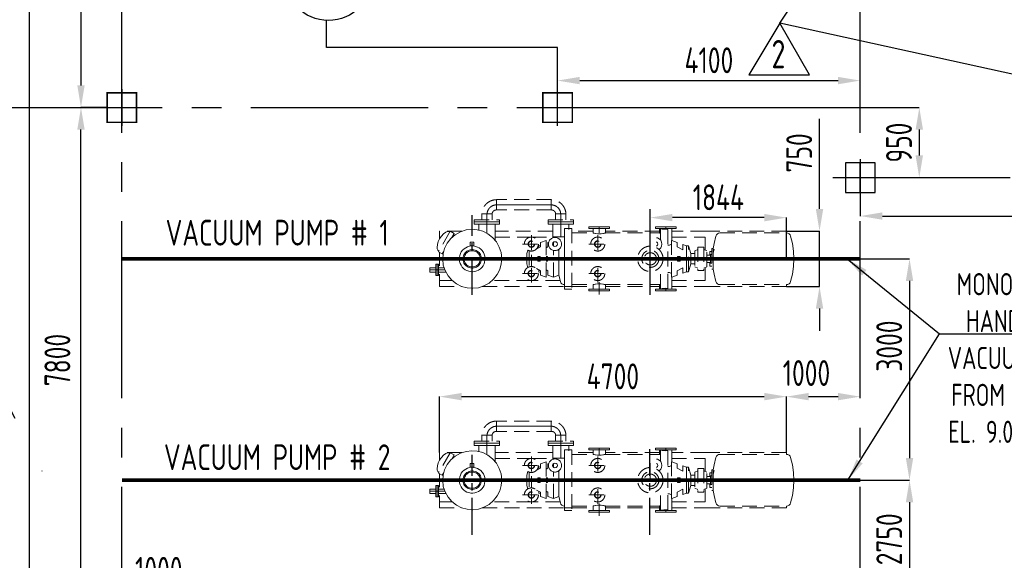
# Model space of a CAD drawing. Extents: x -7650383 to 4934791, y -137560 to 1826789.
# Tile 30 of 122: x 208007 to 221341, y 470746 to 478072. Entities that reach past the tile are written whole.
import ezdxf
from ezdxf.enums import TextEntityAlignment as Align

# ---------------------------------------------------------------- set-up
doc = ezdxf.new("R2010")
doc.units = 0
doc.header["$LTSCALE"] = 800
doc.header["$MEASUREMENT"] = 0
for name, pattern in [('CENTER', [2, 1.25, -0.25, 0.25, -0.25]), ('CENTER2', [1.125, 0.75, -0.125, 0.125, -0.125]), ('CONTINOUS', [0]), ('GTCHAIN', [24, 16, -3.2, 1.6, -3.2]), ('GTDASH', [12, 8, -4]), ('GTDOT', [6, 1.6, -4.4]), ('HIDDEN', [0.375, 0.25, -0.125])]:
    doc.linetypes.add(name, pattern=pattern)
doc.layers.get('0').update_dxf_attribs({"linetype": 'CONTINUOUS'})
for name, color, linetype in [('0-7-COL', 2, 'CENTER'), ('Aux_col', 7, 'CONTINUOUS'), ('CEN', 2, 'CENTER'), ('CENTER', 2, 'CENTER'), ('GRID', 8, 'CENTER'), ('REV2', 2, 'CONTINUOUS'), ('ROAD', 40, 'CONTINUOUS'), ('TEXT', 3, 'CONTINUOUS')]:
    doc.layers.add(name, color=color, linetype=linetype)
doc.layers.add('DIM', color=4, linetype='CONTINUOUS', lineweight=13)
doc.layers.add('EQPT', color=8, linetype='HIDDEN', lineweight=9)
doc.styles.add('ROMANS', font='ISO9.shx', dxfattribs={"width": 0.8})
doc.styles.add('S1', font='SIMPLEX.SHX', dxfattribs={"height": 200})
doc.styles.get("Standard").update_dxf_attribs({"font": 'ISO9'})
doc.dimstyles.get("Standard").update_dxf_attribs({"dimtxt": 0.18, "dimasz": 0.18, "dimexe": 0.18, "dimexo": 0.0625, "dimgap": 0.09, "dimtad": 0, "dimtih": 1, "dimtoh": 1, "dimdec": 4, "dimzin": 0, "dimdsep": 46, "dimtxsty": 'Standard', "dimcen": 0.09, "dimadec": 0, "dimazin": 0, "dimtfac": 1, "dimtdec": 4, "dimtofl": 0, "dimtmove": 0, "dimatfit": 3, "dimfxl": 1, "dimtolj": 1, "dimtzin": 0, "dimarcsym": 0})
doc.dimstyles.new('STANDARD$0', dxfattribs={"dimtxt": 250, "dimasz": 200, "dimexe": 0, "dimexo": 0, "dimgap": 100, "dimtad": 1, "dimdec": 0, "dimzin": 0, "dimdsep": 46, "dimtxsty": 'S1', "dimcen": 0, "dimadec": 0, "dimazin": 0, "dimtfac": 1, "dimtdec": 0, "dimtmove": 2, "dimatfit": 3, "dimfxl": 1, "dimtolj": 1, "dimtzin": 0, "dimarcsym": 0})

# ---------------------------------------------------------------- blocks, each defined once
blk = doc.blocks.new('*D356')
at = {"layer": 'DIM', "color": 9, "lineweight": -2, "transparency": 16777216}
for p, q in [((219391, 475681), (219391, 475411)), ((225491, 475681), (225491, 475411)), ((219691, 475411), (225191, 475411))]:
    blk.add_line(p, q, dxfattribs=at)
at = {"layer": 'DIM', "color": 9, "transparency": 16777216}
for points in [[(219691, 475461), (219691, 475361), (219391, 475411)], [(225191, 475461), (225191, 475361), (225491, 475411)]]:
    blk.add_solid(points, dxfattribs=at)
at = {"layer": 'DIM', "transparency": 16777216, "insert": (222441, 475686), "char_height": 350, "attachment_point": 5, "style": 'ROMANS'}
blk.add_mtext('\\A1;6100', dxfattribs=at)
blk = doc.blocks.new('*D358')
at = {"layer": 'DIM', "color": 9, "linetype": 'Continuous', "lineweight": -2, "transparency": 16777216}
for p, q in [((216547, 474832), (216547, 475390)), ((218091, 475390), (216847, 475390)), ((218391, 474832), (218391, 475390))]:
    blk.add_line(p, q, dxfattribs=at)
at = {"layer": 'DIM', "color": 9, "linetype": 'Continuous', "transparency": 16777216}
for points in [[(216847, 475440), (216847, 475340), (216547, 475390)], [(218091, 475440), (218091, 475340), (218391, 475390)]]:
    blk.add_solid(points, dxfattribs=at)
at = {"layer": 'DIM', "linetype": 'Continuous', "transparency": 16777216, "insert": (217469, 475665), "char_height": 350, "attachment_point": 5, "style": 'ROMANS'}
blk.add_mtext('\\A1;1844', dxfattribs=at)
blk = doc.blocks.new('*D359')
at = {"layer": 'DIM', "color": 9, "linetype": 'Continuous', "lineweight": -2, "transparency": 16777216}
for p, q in [((218839, 475507), (218839, 476727)), ((218391, 475207), (218839, 475207)), ((218839, 474457), (218839, 475207)), ((218391, 474457), (218839, 474457)), ((218839, 474157), (218839, 473857))]:
    blk.add_line(p, q, dxfattribs=at)
at = {"layer": 'DIM', "color": 9, "linetype": 'Continuous', "transparency": 16777216}
for points in [[(218789, 475507), (218889, 475507), (218839, 475207)], [(218789, 474157), (218889, 474157), (218839, 474457)]]:
    blk.add_solid(points, dxfattribs=at)
at = {"layer": 'DIM', "linetype": 'Continuous', "transparency": 16777216, "insert": (218564, 476267), "char_height": 350, "attachment_point": 5, "rotation": 90, "style": 'ROMANS'}
blk.add_mtext('\\A1;750', dxfattribs=at)
blk = doc.blocks.new('*D360')
at = {"layer": 'DIM', "color": 9, "lineweight": -2, "transparency": 16777216}
for p, q in [((219391, 471832), (220058, 471832)), ((220058, 471532), (220058, 469382)), ((219800, 469082), (220058, 469082))]:
    blk.add_line(p, q, dxfattribs=at)
at = {"layer": 'DIM', "color": 9, "transparency": 16777216}
for points in [[(220008, 471532), (220108, 471532), (220058, 471832)], [(220008, 469382), (220108, 469382), (220058, 469082)]]:
    blk.add_solid(points, dxfattribs=at)
at = {"layer": 'DIM', "transparency": 16777216, "insert": (219783, 471031), "char_height": 350, "attachment_point": 5, "rotation": 90, "style": 'ROMANS'}
blk.add_mtext('\\A1;2750', dxfattribs=at)
blk = doc.blocks.new('*D361')
at = {"layer": 'DIM', "color": 9, "lineweight": -2, "transparency": 16777216}
for p, q in [((219391, 474832), (220058, 474832)), ((220058, 474532), (220058, 472132)), ((219391, 471832), (220058, 471832))]:
    blk.add_line(p, q, dxfattribs=at)
at = {"layer": 'DIM', "color": 9, "transparency": 16777216}
for points in [[(220008, 474532), (220108, 474532), (220058, 474832)], [(220008, 472132), (220108, 472132), (220058, 471832)]]:
    blk.add_solid(points, dxfattribs=at)
at = {"layer": 'DIM', "transparency": 16777216, "insert": (219783, 473649), "char_height": 350, "attachment_point": 5, "rotation": 90, "style": 'ROMANS'}
blk.add_mtext('\\A1;3000', dxfattribs=at)
blk = doc.blocks.new('*D392')
at = {"layer": 'DIM', "color": 9, "lineweight": -2, "transparency": 16777216}
for p, q in [((215591, 477247), (219091, 477247)), ((219391, 477092), (219391, 477247))]:
    blk.add_line(p, q, dxfattribs=at)
at = {"layer": 'DIM', "color": 9, "transparency": 16777216}
for points in [[(215591, 477297), (215591, 477197), (215291, 477247)], [(219091, 477297), (219091, 477197), (219391, 477247)]]:
    blk.add_solid(points, dxfattribs=at)
at = {"layer": 'DIM', "transparency": 16777216, "insert": (217341, 477522), "char_height": 350, "attachment_point": 5, "style": 'ROMANS'}
blk.add_mtext('\\A1;4100', dxfattribs=at)
blk = doc.blocks.new('*D395')
at = {"layer": 'DIM', "color": 9, "lineweight": -2, "transparency": 16777216}
for p, q in [((209092, 482082), (208837, 482082)), ((208837, 481782), (208837, 477182)), ((208837, 476882), (208837, 476882))]:
    blk.add_line(p, q, dxfattribs=at)
at = {"layer": 'DIM', "color": 9, "transparency": 16777216}
for points in [[(208787, 481782), (208887, 481782), (208837, 482082)], [(208787, 477182), (208887, 477182), (208837, 476882)]]:
    blk.add_solid(points, dxfattribs=at)
at = {"layer": 'DIM', "transparency": 16777216, "insert": (208562, 479482), "char_height": 350, "attachment_point": 5, "rotation": 90, "style": 'ROMANS'}
blk.add_mtext('\\A1;5200', dxfattribs=at)
blk = doc.blocks.new('*D396')
at = {"layer": 'DIM', "color": 9, "linetype": 'Continuous', "lineweight": -2, "transparency": 16777216}
for p, q in [((218391, 472207), (218391, 472964)), ((218691, 472964), (219091, 472964))]:
    blk.add_line(p, q, dxfattribs=at)
at = {"layer": 'DIM', "color": 9, "linetype": 'Continuous', "transparency": 16777216}
for points in [[(218691, 473014), (218691, 472914), (218391, 472964)], [(219091, 473014), (219091, 472914), (219391, 472964)]]:
    blk.add_solid(points, dxfattribs=at)
at = {"layer": 'DIM', "linetype": 'Continuous', "transparency": 16777216, "insert": (218662, 473284), "char_height": 350, "attachment_point": 5, "style": 'ROMANS'}
blk.add_mtext('\\A1;1000', dxfattribs=at)
blk = doc.blocks.new('*D397')
at = {"layer": 'DIM', "color": 9, "linetype": 'Continuous', "lineweight": -2, "transparency": 16777216}
for p, q in [((213691, 472207), (213691, 472964)), ((213991, 472964), (218091, 472964)), ((218391, 472207), (218391, 472964))]:
    blk.add_line(p, q, dxfattribs=at)
at = {"layer": 'DIM', "color": 9, "linetype": 'Continuous', "transparency": 16777216}
for points in [[(213991, 473014), (213991, 472914), (213691, 472964)], [(218091, 473014), (218091, 472914), (218391, 472964)]]:
    blk.add_solid(points, dxfattribs=at)
at = {"layer": 'DIM', "linetype": 'Continuous', "transparency": 16777216, "insert": (216041, 473239), "char_height": 350, "attachment_point": 5, "style": 'ROMANS'}
blk.add_mtext('\\A1;4700', dxfattribs=at)
blk = doc.blocks.new('*D398')
at = {"layer": 'DIM', "color": 9, "lineweight": -2, "transparency": 16777216}
for p, q in [((209191, 476882), (208837, 476882)), ((208837, 469382), (208837, 476582)), ((209141, 469082), (208837, 469082))]:
    blk.add_line(p, q, dxfattribs=at)
at = {"layer": 'DIM', "color": 9, "transparency": 16777216}
for points in [[(208787, 476582), (208887, 476582), (208837, 476882)], [(208787, 469382), (208887, 469382), (208837, 469082)]]:
    blk.add_solid(points, dxfattribs=at)
at = {"layer": 'DIM', "transparency": 16777216, "insert": (208518, 473460), "char_height": 350, "attachment_point": 5, "rotation": 90, "style": 'ROMANS'}
blk.add_mtext('\\A1;7800', dxfattribs=at)
blk = doc.blocks.new('*D181')
at = {"layer": 'DIM', "color": 9, "linetype": 'Continuous', "lineweight": -2, "transparency": 16777216}
for p, q in [((215851, 476882), (220190, 476882)), ((220190, 476582), (220190, 476232))]:
    blk.add_line(p, q, dxfattribs=at)
at = {"layer": 'DIM', "color": 9, "linetype": 'Continuous', "transparency": 16777216}
for points in [[(220140, 476582), (220240, 476582), (220190, 476882)], [(220140, 476232), (220240, 476232), (220190, 475932)]]:
    blk.add_solid(points, dxfattribs=at)
at = {"layer": 'DIM', "linetype": 'Continuous', "transparency": 16777216, "insert": (219915, 476407), "char_height": 350, "attachment_point": 5, "rotation": 90, "style": 'ROMANS'}
blk.add_mtext('\\A1;950', dxfattribs=at)
blk = doc.blocks.new('new block')
at = {"layer": 'EQPT'}
for p, q in [((16080, 77738), (15341, 77738)), ((15341, 77598), (15341, 77738)), ((16080, 77598), (16080, 77738)), ((16080, 77598), (16080, 77738)), ((15140, 77465), (15140, 77545)), ((15281, 77545), (15140, 77545)), ((15281, 77465), (15281, 77545)), ((16080, 77598), (15341, 77598)), ((16140, 77545), (16280, 77545)), ((16140, 77465), (16140, 77545)), ((16280, 77465), (16280, 77545)), ((15039, 77436), (15039, 77465)), ((15039, 77465), (15382, 77465)), ((15382, 77436), (15039, 77436)), ((15382, 77465), (15382, 77436)), ((16039, 77436), (16039, 77465)), ((16039, 77465), (16382, 77465)), ((16382, 77436), (16039, 77436)), ((16320, 77346), (16361, 77346)), ((16361, 77346), (16361, 76526)), ((16382, 77465), (16382, 77436)), ((17564, 77342), (17561, 77342)), ((17561, 77190), (17561, 77342)), ((17582, 77340), (17564, 77342)), ((17588, 77340), (17582, 77340)), ((17606, 77337), (17588, 77340)), ((17631, 77336), (17606, 77337)), ((17657, 77337), (17631, 77336)), ((17661, 77338), (17657, 77337)), ((17661, 76534), (17661, 77338)), ((14570, 77208), (14552, 77172)), ((14714, 77309), (14555, 77032)), ((14872, 77311), (14567, 77311)), ((14567, 77311), (14567, 77231)), ((14567, 77231), (14585, 77231)), ((14567, 77231), (14567, 77202)), ((14593, 77242), (14570, 77208)), ((14622, 77273), (14593, 77243)), ((14593, 77243), (14593, 77242)), ((14655, 77299), (14622, 77273)), ((14673, 77307), (14655, 77299)), ((14720, 77211), (14672, 77148)), ((14692, 77307), (14673, 77307)), ((14710, 77301), (14692, 77307)), ((14766, 77279), (14714, 77309)), ((14781, 77263), (14720, 77211)), ((14734, 77223), (14766, 77279)), ((14738, 77231), (14742, 77231)), ((14851, 77303), (14781, 77263)), ((14927, 77327), (14851, 77303)), ((15004, 77336), (14927, 77327)), ((15080, 77330), (15004, 77336)), ((15153, 77310), (15080, 77330)), ((15223, 77275), (15153, 77310)), ((15286, 77226), (15223, 77275)), ((15338, 77165), (15286, 77226)), ((16101, 77311), (15320, 77311)), ((15320, 77231), (15808, 77231)), ((15812, 77255), (15812, 77016)), ((15815, 77231), (16101, 77231)), ((16262, 77236), (16101, 77236)), ((16101, 77236), (16103, 77220)), ((16262, 76526), (16262, 77300)), ((16647, 77311), (16361, 77311)), ((16361, 77286), (16647, 77286)), ((16711, 77255), (16711, 77016)), ((17547, 77311), (16815, 77311)), ((16815, 77286), (17547, 77286)), ((18167, 77311), (17715, 77311)), ((17715, 77231), (18167, 77231)), ((19266, 77311), (18167, 77311)), ((18167, 77231), (18167, 77053)), ((18309, 77243), (18286, 77142)), ((18318, 77260), (18309, 77243)), ((18331, 77274), (18318, 77260)), ((18348, 77283), (18331, 77274)), ((18366, 77286), (18348, 77283)), ((18366, 77286), (19266, 77286)), ((19266, 77286), (19266, 77311)), ((19266, 77286), (19285, 77283)), ((19285, 77283), (19302, 77274)), ((19302, 77274), (19315, 77260)), ((19315, 77260), (19323, 77243)), ((19323, 77243), (19347, 77142)), ((14539, 77130), (14534, 77089)), ((14534, 77089), (14536, 77070)), ((14551, 77171), (14539, 77130)), ((14552, 77172), (14551, 77171)), ((14637, 77078), (14617, 77005)), ((14672, 77148), (14637, 77078)), ((14900, 77071), (14880, 77052)), ((14923, 77087), (14900, 77071)), ((14948, 77099), (14923, 77087)), ((14975, 77107), (14948, 77099)), ((15003, 77111), (14975, 77107)), ((14985, 77111), (14985, 77161)), ((14985, 77161), (15035, 77161)), ((15010, 77111), (14985, 77111)), ((15030, 77110), (15003, 77111)), ((15035, 77111), (15011, 77111)), ((15056, 77105), (15030, 77110)), ((15035, 77161), (15035, 77111)), ((15081, 77096), (15056, 77105)), ((15105, 77083), (15081, 77096)), ((15127, 77067), (15105, 77083)), ((15377, 77095), (15338, 77165)), ((15402, 77020), (15377, 77095)), ((15693, 77136), (15932, 77136)), ((15876, 77066), (15936, 77098)), ((15903, 77111), (15911, 77111)), ((15911, 77111), (15936, 77120)), ((15911, 77105), (15911, 77111)), ((15911, 77101), (15911, 77105)), ((15911, 77101), (15911, 77090)), ((15911, 77090), (15911, 77084)), ((15936, 77158), (16011, 77186)), ((15936, 77098), (15936, 77158)), ((16011, 77186), (16011, 76686)), ((16011, 77084), (16037, 77098)), ((16037, 77158), (16047, 77161)), ((16037, 77098), (16037, 77158)), ((16112, 77160), (16112, 77111)), ((16112, 77160), (16112, 77111)), ((16592, 77136), (16831, 77136)), ((17681, 77123), (17671, 77121)), ((17699, 77129), (17681, 77123)), ((17702, 77131), (17699, 77129)), ((17711, 77133), (17702, 77131)), ((17711, 76689), (17711, 77182)), ((17786, 77158), (17715, 77184)), ((17786, 77158), (17786, 77098)), ((17786, 77098), (17861, 77058)), ((17861, 77058), (17861, 77130)), ((17912, 77111), (17861, 77130)), ((17942, 77111), (17912, 77111)), ((17912, 77105), (17912, 77111)), ((17912, 77101), (17912, 77105)), ((17912, 77090), (17912, 77101)), ((17912, 77081), (17912, 77090)), ((17912, 77065), (17912, 77081)), ((17942, 76761), (17942, 77111)), ((17942, 77111), (17972, 77006)), ((18107, 77096), (18066, 77096)), ((18066, 77096), (18066, 76776)), ((18107, 77096), (18146, 77096)), ((18146, 77096), (18146, 76776)), ((18276, 77076), (18257, 77076)), ((18257, 77076), (18257, 76796)), ((18276, 77076), (18286, 77142)), ((18276, 77073), (18276, 77076)), ((18276, 77071), (18276, 77073)), ((18276, 77066), (18276, 77071)), ((19347, 77142), (19362, 77039)), ((14536, 77070), (14545, 77053)), ((14545, 77053), (14560, 77041)), ((14555, 77032), (14606, 77002)), ((14567, 77025), (14567, 76842)), ((14606, 77002), (14624, 77032)), ((14617, 77005), (14611, 76930)), ((14837, 76955), (14836, 76928)), ((14841, 76981), (14837, 76955)), ((14850, 77006), (14841, 76981)), ((14841, 76981), (14841, 76981)), ((14841, 76981), (14841, 76981)), ((14841, 76981), (14841, 76981)), ((14841, 76981), (14841, 76981)), ((14841, 76981), (14841, 76981)), ((14841, 76981), (14841, 76981)), ((14841, 76981), (14841, 76981)), ((14841, 76981), (14841, 76981)), ((14841, 76981), (14841, 76981)), ((14863, 77030), (14850, 77006)), ((14880, 77052), (14863, 77030)), ((14888, 76959), (14886, 76943)), ((14886, 76943), (14886, 76927)), ((14892, 76975), (14888, 76959)), ((14897, 76989), (14892, 76975)), ((14892, 76975), (14892, 76975)), ((14892, 76975), (14892, 76975)), ((14892, 76975), (14892, 76975)), ((14892, 76975), (14892, 76975)), ((14892, 76975), (14892, 76975)), ((14892, 76975), (14892, 76975)), ((14892, 76975), (14892, 76975)), ((14892, 76975), (14892, 76975)), ((14892, 76975), (14892, 76975)), ((14892, 76975), (14892, 76975)), ((14905, 77003), (14897, 76989)), ((14902, 76956), (14901, 76942)), ((14901, 76942), (14901, 76928)), ((14906, 76970), (14902, 76956)), ((14915, 77016), (14905, 77003)), ((14911, 76983), (14906, 76970)), ((14918, 76995), (14911, 76983)), ((14926, 77028), (14915, 77016)), ((14926, 77007), (14918, 76995)), ((14939, 77039), (14926, 77028)), ((14936, 77017), (14926, 77007)), ((14948, 77026), (14936, 77017)), ((14954, 77047), (14939, 77039)), ((14961, 77034), (14948, 77026)), ((14969, 77054), (14954, 77047)), ((14974, 77040), (14961, 77034)), ((14985, 77058), (14969, 77054)), ((14988, 77044), (14974, 77040)), ((15002, 77061), (14985, 77058)), ((15003, 77046), (14988, 77044)), ((15018, 77061), (15002, 77061)), ((15017, 77046), (15003, 77046)), ((15031, 77044), (15017, 77046)), ((15034, 77059), (15018, 77061)), ((15044, 77040), (15031, 77044)), ((15049, 77055), (15034, 77059)), ((15057, 77035), (15044, 77040)), ((15064, 77049), (15049, 77055)), ((15070, 77029), (15057, 77035)), ((15078, 77041), (15064, 77049)), ((15081, 77020), (15070, 77029)), ((15091, 77032), (15078, 77041)), ((15092, 77010), (15081, 77020)), ((15103, 77020), (15091, 77032)), ((15101, 76998), (15092, 77010)), ((15108, 76986), (15101, 76998)), ((15113, 77007), (15103, 77020)), ((15114, 76972), (15108, 76986)), ((15122, 76993), (15113, 77007)), ((15118, 76958), (15114, 76972)), ((15120, 76944), (15118, 76958)), ((15120, 76929), (15120, 76944)), ((15128, 76977), (15122, 76993)), ((15146, 77047), (15127, 77067)), ((15133, 76961), (15128, 76977)), ((15135, 76945), (15133, 76961)), ((15135, 76928), (15135, 76945)), ((15162, 77023), (15146, 77047)), ((15174, 76998), (15162, 77023)), ((15182, 76971), (15174, 76998)), ((15185, 76944), (15182, 76971)), ((15184, 76917), (15185, 76944)), ((15410, 76942), (15402, 77020)), ((15404, 76866), (15410, 76942)), ((15765, 77054), (15752, 77006)), ((15752, 77006), (15752, 76866)), ((15782, 77045), (15782, 76824)), ((15812, 76991), (15812, 76978)), ((15812, 76978), (15812, 76894)), ((15898, 76966), (15932, 76966)), ((15898, 76936), (15898, 76966)), ((15911, 76966), (15911, 76906)), ((15932, 76966), (15932, 76906)), ((16032, 76966), (16011, 76966)), ((16032, 76906), (16032, 76966)), ((16112, 76686), (16112, 77050)), ((16112, 76686), (16112, 77050)), ((16189, 77068), (16179, 77061)), ((16182, 77063), (16184, 76985)), ((16184, 76985), (16183, 76974)), ((16183, 76974), (16183, 76936)), ((17791, 76906), (17791, 76966)), ((17791, 76966), (17825, 76966)), ((17825, 76966), (17825, 76936)), ((17912, 77053), (17912, 77065)), ((17912, 77032), (17912, 77053)), ((17912, 77018), (17912, 77032)), ((17912, 76991), (17912, 77018)), ((17912, 76978), (17912, 76991)), ((17912, 76894), (17912, 76978)), ((17972, 76999), (17971, 77001)), ((17971, 77001), (17972, 77001)), ((17972, 76965), (17971, 76963)), ((17971, 76963), (17972, 76960)), ((18026, 77006), (17972, 77006)), ((17972, 77006), (17972, 77003)), ((17972, 77006), (17972, 77001)), ((17972, 76999), (17972, 76965)), ((17972, 76996), (17972, 76971)), ((17972, 76912), (17972, 76960)), ((17972, 76954), (17972, 76918)), ((18066, 77061), (18026, 77046)), ((18026, 77046), (18026, 76826)), ((18186, 77046), (18146, 77061)), ((18186, 76826), (18186, 77046)), ((18186, 76986), (18236, 76986)), ((18257, 77036), (18227, 77036)), ((18227, 77036), (18227, 76986)), ((18257, 76996), (18236, 76996)), ((18236, 76996), (18236, 76876)), ((18276, 77017), (18286, 77068)), ((18276, 77057), (18276, 77066)), ((18276, 77052), (18276, 77057)), ((18276, 77052), (18276, 77042)), ((18276, 77042), (18276, 77035)), ((18276, 77035), (18276, 77025)), ((18276, 77025), (18276, 77017)), ((18276, 77017), (18276, 77006)), ((18276, 77006), (18276, 76993)), ((18276, 76993), (18276, 76983)), ((18276, 76983), (18276, 76978)), ((18276, 76978), (18276, 76972)), ((18276, 76972), (18276, 76966)), ((18276, 76966), (18276, 76960)), ((18276, 76960), (18276, 76945)), ((18276, 76945), (18276, 76936)), ((19362, 77038), (19367, 76936)), ((14611, 76930), (14619, 76852)), ((14619, 76852), (14644, 76777)), ((14836, 76928), (14839, 76901)), ((14839, 76901), (14847, 76874)), ((14847, 76874), (14859, 76848)), ((14859, 76848), (14875, 76825)), ((14875, 76825), (14894, 76805)), ((14886, 76927), (14888, 76911)), ((14888, 76911), (14893, 76894)), ((14893, 76894), (14899, 76879)), ((14894, 76805), (14916, 76788)), ((14899, 76879), (14908, 76865)), ((14901, 76928), (14903, 76914)), ((14903, 76914), (14907, 76900)), ((14907, 76900), (14912, 76886)), ((14908, 76865), (14918, 76852)), ((14912, 76886), (14920, 76873)), ((14918, 76852), (14930, 76840)), ((14920, 76873), (14929, 76862)), ((14929, 76862), (14940, 76852)), ((14930, 76840), (14943, 76831)), ((14940, 76852), (14951, 76843)), ((14943, 76831), (14957, 76823)), ((14951, 76843), (14964, 76836)), ((14957, 76823), (14972, 76817)), ((14964, 76836), (14976, 76831)), ((14972, 76817), (14987, 76813)), ((14976, 76831), (14990, 76828)), ((14987, 76813), (15003, 76811)), ((14990, 76828), (15004, 76826)), ((15003, 76811), (15019, 76811)), ((15004, 76826), (15018, 76826)), ((15018, 76826), (15033, 76828)), ((15019, 76811), (15036, 76813)), ((15033, 76828), (15047, 76832)), ((15036, 76813), (15052, 76818)), ((15047, 76832), (15060, 76838)), ((15052, 76818), (15067, 76825)), ((15060, 76838), (15073, 76845)), ((15067, 76825), (15082, 76833)), ((15073, 76845), (15085, 76855)), ((15082, 76833), (15095, 76843)), ((15085, 76855), (15095, 76865)), ((15095, 76865), (15103, 76877)), ((15095, 76843), (15106, 76855)), ((15103, 76877), (15110, 76889)), ((15106, 76855), (15116, 76869)), ((15110, 76889), (15115, 76902)), ((15115, 76902), (15119, 76915)), ((15115, 76902), (15115, 76902)), ((15115, 76902), (15115, 76902)), ((15115, 76902), (15115, 76902)), ((15115, 76902), (15115, 76902)), ((15115, 76902), (15115, 76902)), ((15115, 76902), (15115, 76902)), ((15115, 76902), (15115, 76902)), ((15115, 76902), (15115, 76902)), ((15115, 76902), (15115, 76902)), ((15115, 76902), (15115, 76902)), ((15115, 76902), (15115, 76902)), ((15115, 76902), (15115, 76902)), ((15115, 76902), (15115, 76902)), ((15115, 76902), (15115, 76902)), ((15115, 76902), (15115, 76902)), ((15115, 76902), (15115, 76902)), ((15115, 76902), (15115, 76902)), ((15115, 76902), (15115, 76902)), ((15115, 76902), (15115, 76902)), ((15115, 76902), (15115, 76902)), ((15115, 76902), (15115, 76902)), ((15115, 76902), (15115, 76902)), ((15116, 76869), (15124, 76883)), ((15119, 76915), (15120, 76929)), ((15121, 76800), (15141, 76820)), ((15124, 76883), (15129, 76897)), ((15129, 76897), (15133, 76912)), ((15129, 76897), (15129, 76897)), ((15129, 76897), (15129, 76897)), ((15129, 76897), (15129, 76897)), ((15129, 76897), (15129, 76897)), ((15129, 76897), (15129, 76897)), ((15129, 76897), (15129, 76897)), ((15129, 76897), (15129, 76897)), ((15129, 76897), (15129, 76897)), ((15129, 76897), (15129, 76897)), ((15129, 76897), (15129, 76897)), ((15133, 76912), (15135, 76928)), ((15141, 76820), (15158, 76842)), ((15158, 76842), (15171, 76866)), ((15171, 76866), (15179, 76891)), ((15179, 76891), (15184, 76917)), ((15179, 76891), (15179, 76891)), ((15179, 76891), (15179, 76891)), ((15179, 76891), (15179, 76891)), ((15179, 76891), (15179, 76891)), ((15179, 76891), (15179, 76891)), ((15179, 76891), (15179, 76891)), ((15179, 76891), (15179, 76891)), ((15179, 76891), (15179, 76891)), ((15179, 76891), (15179, 76891)), ((15384, 76793), (15404, 76866)), ((15404, 76866), (15404, 76866)), ((15404, 76866), (15404, 76866)), ((15404, 76866), (15404, 76866)), ((15404, 76866), (15404, 76866)), ((15404, 76866), (15404, 76866)), ((15404, 76866), (15404, 76866)), ((15404, 76866), (15404, 76866)), ((15404, 76866), (15404, 76866)), ((15404, 76866), (15404, 76866)), ((15404, 76866), (15404, 76866)), ((15404, 76866), (15404, 76866)), ((15404, 76866), (15404, 76866)), ((15404, 76866), (15404, 76866)), ((15404, 76866), (15404, 76866)), ((15404, 76866), (15404, 76866)), ((15404, 76866), (15404, 76866)), ((15752, 76866), (15766, 76816)), ((15812, 76894), (15812, 76880)), ((15812, 76880), (15812, 76854)), ((15812, 76616), (15812, 76856)), ((15812, 76854), (15812, 76840)), ((15898, 76906), (15898, 76936)), ((15932, 76906), (15898, 76906)), ((16011, 76906), (16032, 76906)), ((16183, 76936), (16183, 76898)), ((16183, 76898), (16184, 76886)), ((16184, 76886), (16183, 76862)), ((16183, 76862), (16184, 76839)), ((16184, 76839), (16183, 76827)), ((16183, 76827), (16184, 76797)), ((16711, 76616), (16711, 76856)), ((17561, 76530), (17561, 76838)), ((17861, 76814), (17786, 76774)), ((17825, 76906), (17791, 76906)), ((17825, 76936), (17825, 76906)), ((17861, 76742), (17861, 76814)), ((17912, 76880), (17912, 76894)), ((17912, 76854), (17912, 76880)), ((17912, 76840), (17912, 76854)), ((17912, 76819), (17912, 76840)), ((17912, 76807), (17912, 76819)), ((17912, 76791), (17912, 76807)), ((17972, 76866), (17942, 76761)), ((17972, 76912), (17971, 76909)), ((17971, 76909), (17972, 76906)), ((17972, 76873), (17971, 76871)), ((17971, 76871), (17972, 76871)), ((17972, 76873), (17972, 76906)), ((17972, 76901), (17972, 76875)), ((17972, 76871), (17972, 76866)), ((17972, 76868), (17972, 76866)), ((17972, 76866), (18026, 76866)), ((18026, 76826), (18066, 76811)), ((18146, 76811), (18186, 76826)), ((18167, 76818), (18167, 76641)), ((18186, 76886), (18236, 76886)), ((18227, 76886), (18227, 76836)), ((18227, 76836), (18257, 76836)), ((18236, 76876), (18257, 76876)), ((18276, 76936), (18276, 76926)), ((18276, 76912), (18276, 76926)), ((18276, 76906), (18276, 76912)), ((18276, 76906), (18276, 76900)), ((18276, 76900), (18276, 76894)), ((18276, 76894), (18276, 76888)), ((18276, 76888), (18276, 76877)), ((18276, 76877), (18276, 76866)), ((18276, 76866), (18276, 76858)), ((18276, 76858), (18276, 76847)), ((18276, 76847), (18276, 76837)), ((18276, 76837), (18276, 76829)), ((18276, 76829), (18276, 76821)), ((18276, 76821), (18276, 76815)), ((18276, 76815), (18276, 76805)), ((18276, 76805), (18276, 76801)), ((19362, 76832), (19347, 76730)), ((19367, 76936), (19362, 76834)), ((19362, 76834), (19362, 76832)), ((14567, 76730), (14567, 76641)), ((14644, 76777), (14683, 76706)), ((14683, 76706), (14735, 76646)), ((14916, 76788), (14940, 76776)), ((14940, 76776), (14965, 76767)), ((14965, 76767), (14991, 76762)), ((14991, 76762), (15018, 76761)), ((15018, 76761), (15046, 76764)), ((15046, 76764), (15073, 76772)), ((15073, 76772), (15098, 76784)), ((15098, 76784), (15121, 76800)), ((15301, 76661), (15349, 76723)), ((15349, 76723), (15384, 76793)), ((15693, 76736), (15932, 76736)), ((15936, 76774), (15882, 76803)), ((15907, 76761), (15911, 76761)), ((15911, 76782), (15911, 76771)), ((15911, 76771), (15911, 76767)), ((15911, 76766), (15911, 76761)), ((15911, 76761), (15936, 76751)), ((15936, 76714), (15936, 76774)), ((16011, 76686), (15936, 76714)), ((16037, 76774), (16011, 76787)), ((16037, 76714), (16037, 76774)), ((16037, 76714), (16112, 76686)), ((16185, 76713), (16112, 76686)), ((16184, 76797), (16184, 76795)), ((16184, 76795), (16184, 76768)), ((16184, 76768), (16184, 76762)), ((16184, 76762), (16184, 76746)), ((16184, 76746), (16184, 76735)), ((16184, 76735), (16184, 76729)), ((16184, 76729), (16184, 76719)), ((16184, 76719), (16184, 76718)), ((16184, 76718), (16184, 76714)), ((16205, 76629), (16184, 76714)), ((16184, 76714), (16185, 76713)), ((16592, 76736), (16831, 76736)), ((17671, 76751), (17681, 76749)), ((17681, 76749), (17699, 76743)), ((17699, 76743), (17702, 76741)), ((17702, 76741), (17711, 76739)), ((17786, 76714), (17715, 76687)), ((17786, 76774), (17786, 76714)), ((17861, 76742), (17912, 76761)), ((17912, 76782), (17912, 76791)), ((17912, 76771), (17912, 76782)), ((17912, 76767), (17912, 76771)), ((17912, 76761), (17912, 76766)), ((17942, 76761), (17912, 76761)), ((18066, 76776), (18107, 76776)), ((18146, 76776), (18107, 76776)), ((18257, 76796), (18276, 76796)), ((18276, 76801), (18276, 76799)), ((18276, 76799), (18276, 76796)), ((18276, 76796), (18286, 76730)), ((18309, 76629), (18286, 76730)), ((19347, 76730), (19323, 76629)), ((14742, 76641), (14567, 76641)), ((14567, 76641), (14567, 76561)), ((14567, 76561), (14872, 76561)), ((14735, 76646), (14798, 76597)), ((14798, 76597), (14868, 76562)), ((14868, 76562), (14941, 76542)), ((14941, 76542), (15017, 76536)), ((15017, 76536), (15094, 76545)), ((15094, 76545), (15170, 76569)), ((15149, 76561), (16262, 76561)), ((15170, 76569), (15240, 76608)), ((15240, 76608), (15301, 76661)), ((15812, 76641), (15279, 76641)), ((16202, 76641), (15819, 76641)), ((16213, 76612), (16205, 76629)), ((16226, 76598), (16213, 76612)), ((16243, 76589), (16226, 76598)), ((16262, 76586), (16243, 76589)), ((16361, 76586), (16647, 76586)), ((16361, 76561), (16647, 76561)), ((16815, 76586), (17547, 76586)), ((16815, 76561), (17547, 76561)), ((17715, 76641), (18167, 76641)), ((17715, 76561), (18167, 76561)), ((18167, 76561), (19266, 76561)), ((18318, 76612), (18309, 76629)), ((18331, 76598), (18318, 76612)), ((18348, 76589), (18331, 76598)), ((18366, 76586), (18348, 76589)), ((18366, 76586), (19266, 76586)), ((19285, 76589), (19266, 76586)), ((19266, 76561), (19266, 76586)), ((19302, 76598), (19285, 76589)), ((19315, 76612), (19302, 76598)), ((19323, 76629), (19315, 76612)), ((16361, 76526), (16262, 76526)), ((17561, 76530), (17564, 76530)), ((17564, 76530), (17582, 76532)), ((17582, 76532), (17588, 76532)), ((17588, 76532), (17606, 76534)), ((17606, 76534), (17631, 76536)), ((17631, 76536), (17657, 76534)), ((17657, 76534), (17661, 76534))]:
    blk.add_line(p, q, dxfattribs=at)
at = {"layer": 'EQPT', "linetype": 'CENTER2', "ltscale": 4}
for p, q in [((16080, 77668), (15341, 77668)), ((15210, 77282), (15210, 77545)), ((16211, 77241), (16211, 77545)), ((14363, 76936), (19487, 76936))]:
    blk.add_line(p, q, dxfattribs=at)
at = {"layer": 'EQPT', "linetype": 'GTDASH'}
for p, q in [((15039, 77436), (15039, 77407)), ((15382, 77436), (15039, 77436)), ((15039, 77407), (15382, 77407)), ((15101, 77324), (15101, 77407)), ((15320, 77189), (15320, 77407)), ((15382, 77407), (15382, 77436)), ((16039, 77436), (16039, 77407)), ((16382, 77436), (16039, 77436)), ((16039, 77407), (16382, 77407)), ((16101, 77407), (16101, 77236)), ((16320, 77334), (16320, 77407)), ((16382, 77407), (16382, 77436)), ((16592, 77346), (16592, 77371)), ((16592, 77371), (16871, 77371)), ((16871, 77346), (16592, 77346)), ((16647, 77286), (16647, 77346)), ((16815, 77346), (16815, 77286)), ((16871, 77371), (16871, 77346)), ((17492, 77371), (17771, 77371)), ((17492, 77371), (17492, 77346)), ((17771, 77346), (17492, 77346)), ((17547, 77286), (17547, 77346)), ((17715, 77346), (17715, 77184)), ((17771, 77371), (17771, 77346)), ((16074, 77204), (16066, 77196)), ((16084, 77211), (16074, 77204)), ((16094, 77216), (16084, 77211)), ((16104, 77221), (16094, 77216)), ((16101, 77236), (16262, 77236)), ((16115, 77223), (16104, 77221)), ((16126, 77225), (16115, 77223)), ((16138, 77225), (16126, 77225)), ((16149, 77223), (16138, 77225)), ((16161, 77220), (16149, 77223)), ((16172, 77215), (16161, 77220)), ((16182, 77209), (16172, 77215)), ((16191, 77202), (16182, 77209)), ((16652, 77284), (16647, 77286)), ((16664, 77282), (16652, 77284)), ((16675, 77281), (16664, 77282)), ((16682, 77279), (16675, 77281)), ((16706, 77275), (16682, 77279)), ((16731, 77274), (16706, 77275)), ((16757, 77275), (16731, 77274)), ((16781, 77279), (16757, 77275)), ((16788, 77281), (16781, 77279)), ((16799, 77282), (16788, 77281)), ((16811, 77284), (16799, 77282)), ((16815, 77286), (16811, 77284)), ((17519, 77221), (17507, 77222)), ((17544, 77208), (17519, 77221)), ((17564, 77188), (17544, 77208)), ((17552, 77284), (17547, 77286)), ((17561, 77282), (17552, 77284)), ((16044, 77154), (16043, 77142)), ((16043, 77142), (16043, 77131)), ((16043, 77131), (16044, 77119)), ((16047, 77165), (16044, 77154)), ((16044, 77119), (16047, 77108)), ((16052, 77176), (16047, 77165)), ((16047, 77108), (16051, 77098)), ((16047, 77108), (16047, 77108)), ((16047, 77108), (16047, 77108)), ((16047, 77108), (16047, 77108)), ((16047, 77108), (16047, 77108)), ((16047, 77108), (16047, 77108)), ((16047, 77108), (16047, 77108)), ((16047, 77108), (16047, 77108)), ((16047, 77108), (16047, 77108)), ((16047, 77108), (16047, 77108)), ((16047, 77108), (16047, 77108)), ((16047, 77108), (16047, 77108)), ((16047, 77108), (16047, 77108)), ((16051, 77098), (16056, 77088)), ((16058, 77187), (16052, 77176)), ((16056, 77088), (16063, 77079)), ((16066, 77196), (16058, 77187)), ((16063, 77079), (16072, 77070)), ((16099, 77136), (16103, 77152)), ((16103, 77120), (16099, 77136)), ((16103, 77152), (16115, 77164)), ((16107, 77116), (16103, 77120)), ((16115, 77108), (16107, 77116)), ((16115, 77164), (16131, 77168)), ((16131, 77103), (16115, 77108)), ((16131, 77168), (16148, 77164)), ((16148, 77108), (16131, 77103)), ((16148, 77164), (16160, 77152)), ((16160, 77120), (16148, 77108)), ((16160, 77152), (16164, 77136)), ((16164, 77136), (16160, 77120)), ((16189, 77068), (16197, 77076)), ((16200, 77193), (16191, 77202)), ((16197, 77076), (16205, 77085)), ((16206, 77184), (16200, 77193)), ((16205, 77085), (16211, 77095)), ((16212, 77174), (16206, 77184)), ((16211, 77095), (16215, 77106)), ((16216, 77163), (16212, 77174)), ((16215, 77106), (16219, 77118)), ((16219, 77152), (16216, 77163)), ((16216, 77163), (16216, 77163)), ((16216, 77163), (16216, 77163)), ((16216, 77163), (16216, 77163)), ((16216, 77163), (16216, 77163)), ((16216, 77163), (16216, 77163)), ((16216, 77163), (16216, 77163)), ((16216, 77163), (16216, 77163)), ((16216, 77163), (16216, 77163)), ((16216, 77163), (16216, 77163)), ((16216, 77163), (16216, 77163)), ((16216, 77163), (16216, 77163)), ((16216, 77163), (16216, 77163)), ((16220, 77141), (16219, 77152)), ((16219, 77118), (16220, 77130)), ((16220, 77130), (16220, 77141)), ((17508, 77164), (17507, 77164)), ((17520, 77152), (17508, 77164)), ((17508, 77108), (17520, 77120)), ((17524, 77136), (17520, 77152)), ((17520, 77120), (17524, 77136)), ((17544, 77064), (17564, 77084)), ((17576, 77163), (17564, 77188)), ((17564, 77084), (17576, 77108)), ((17580, 77136), (17576, 77163)), ((17576, 77108), (17580, 77136)), ((17661, 77121), (17671, 77121)), ((17715, 77184), (17711, 77182)), ((16072, 77070), (16081, 77063)), ((16081, 77063), (16091, 77057)), ((16091, 77057), (16102, 77052)), ((16102, 77052), (16114, 77049)), ((16114, 77049), (16125, 77047)), ((16125, 77047), (16137, 77047)), ((16137, 77047), (16148, 77048)), ((16148, 77048), (16159, 77051)), ((16159, 77051), (16169, 77055)), ((16169, 77055), (16179, 77061)), ((14516, 76816), (14435, 76816)), ((14435, 76816), (14435, 76756)), ((14516, 76710), (14516, 76862)), ((14516, 76862), (14535, 76862)), ((14535, 76862), (14555, 76862)), ((14535, 76710), (14535, 76862)), ((14535, 76862), (14535, 76710)), ((14555, 76862), (14555, 76710)), ((14630, 76816), (14555, 76816)), ((14435, 76756), (14516, 76756)), ((14535, 76710), (14516, 76710)), ((14555, 76710), (14535, 76710)), ((14655, 76756), (14555, 76756)), ((17671, 76751), (17661, 76751)), ((17711, 76689), (17715, 76688)), ((17715, 76688), (17715, 76526)), ((16647, 76586), (16652, 76588)), ((16647, 76526), (16647, 76586)), ((16652, 76588), (16664, 76590)), ((16664, 76590), (16675, 76591)), ((16675, 76591), (16682, 76593)), ((16682, 76593), (16706, 76596)), ((16706, 76596), (16731, 76597)), ((16731, 76597), (16757, 76596)), ((16757, 76596), (16781, 76593)), ((16781, 76593), (16788, 76591)), ((16788, 76591), (16799, 76590)), ((16799, 76590), (16811, 76588)), ((16811, 76588), (16815, 76586)), ((16815, 76586), (16815, 76526)), ((17547, 76586), (17552, 76588)), ((17547, 76526), (17547, 76586)), ((17552, 76588), (17561, 76590)), ((16592, 76501), (16592, 76526)), ((16592, 76526), (16871, 76526)), ((16871, 76501), (16592, 76501)), ((16871, 76526), (16871, 76501)), ((17492, 76501), (17492, 76526)), ((17492, 76526), (17771, 76526)), ((17771, 76501), (17492, 76501)), ((17771, 76526), (17771, 76501))]:
    blk.add_line(p, q, dxfattribs=at)
at = {"layer": 'EQPT', "linetype": 'GTDOT'}
for p, q in [((16320, 77346), (16262, 77346)), ((16262, 77346), (16262, 77300)), ((16262, 77286), (16262, 76586)), ((16262, 76561), (16361, 76561))]:
    blk.add_line(p, q, dxfattribs=at)
at = {"layer": 'EQPT', "linetype": 'GTCHAIN'}
for p, q in [((16731, 77286), (16731, 77371)), ((17631, 77346), (17631, 77371)), ((17423, 76936), (17423, 77165)), ((14435, 76786), (14535, 76786)), ((14435, 76786), (14535, 76786)), ((14641, 76786), (14535, 76786)), ((14641, 76786), (14535, 76786)), ((16731, 76619), (16731, 76454)), ((17631, 76526), (17631, 76501))]:
    blk.add_line(p, q, dxfattribs=at)
at = {"layer": 'EQPT'}
for centre, radius in [((15812, 77136), 95.1), ((16711, 77136), 95.1), ((15812, 77136), 44.3), ((15812, 77136), 39.4), ((16711, 77136), 44.3), ((16711, 77136), 39.4), ((17423, 76936), 172), ((17423, 76936), 116), ((17423, 76936), 83), ((15812, 76736), 95.1), ((16711, 76736), 95.1), ((15812, 76736), 44.3), ((15812, 76736), 39.4), ((16711, 76736), 44.3), ((16711, 76736), 39.4)]:
    blk.add_circle(centre, radius, dxfattribs=at)
for centre, radius, start, end in [((15341, 77537), 200, 90.0871, 177.9762), ((16080, 77537), 200, 2.0238, 89.9129), ((15338, 77540), 58.1, 87.9279, 175.3303), ((16083, 77540), 58.1, 4.6697, 92.0721)]:
    blk.add_arc(centre, radius, start, end, dxfattribs=at)
at = {"layer": 'EQPT', "linetype": 'CENTER2', "ltscale": 4}
for centre, start, end in [((15341, 77537), 90.1064, 176.881), ((16080, 77537), 3.119, 89.8936)]:
    blk.add_arc(centre, 130, start, end, dxfattribs=at)
blk = doc.blocks.new('*D197')
at = {"layer": 'DIM', "color": 9, "lineweight": -2, "transparency": 16777216}
for p, q in [((209391, 470009), (209391, 470336)), ((210091, 470336), (209691, 470336)), ((210391, 469156), (210391, 470336))]:
    blk.add_line(p, q, dxfattribs=at)
at = {"layer": 'DIM', "color": 9, "transparency": 16777216}
for points in [[(209691, 470386), (209691, 470286), (209391, 470336)], [(210091, 470386), (210091, 470286), (210391, 470336)]]:
    blk.add_solid(points, dxfattribs=at)
at = {"layer": 'DIM', "transparency": 16777216, "insert": (209891, 470617), "char_height": 350, "attachment_point": 5, "style": 'ROMANS'}
blk.add_mtext('\\A1;1000', dxfattribs=at)
blk = doc.blocks.new('A$C3C7577A7')
at = {"layer": 'Aux_col', "linetype": 'CONTINOUS'}
for p, q in [((12000, 8050), (12000, 7550)), ((17900, 7550), (17900, 8050)), ((12200, 8000), (11800, 8000)), ((11800, 8000), (11800, 7600)), ((12200, 7600), (12200, 8000)), ((11750, 7800), (12250, 7800)), ((17650, 7800), (18150, 7800)), ((11800, 7600), (12200, 7600)), ((22000, 7100), (22000, 6600)), ((22200, 7050), (21800, 7050)), ((21800, 7050), (21800, 6650)), ((22200, 6650), (22200, 7050)), ((21750, 6850), (22250, 6850)), ((21800, 6650), (22200, 6650))]:
    blk.add_line(p, q, dxfattribs=at)
at = {"layer": 'Aux_col', "linetype": 'CONTINOUS', "const_width": 20, "flags": 128}
for points in [[(11800, 8000), (12200, 8000), (12200, 7600), (11800, 7600)], [(17700, 8000), (18100, 8000), (18100, 7600), (17700, 7600)]]:
    blk.add_lwpolyline(points, close=True, dxfattribs=at)
blk = doc.blocks.new('REV-2')
at = {"layer": 'REV2', "color": 20, "linetype": 'Continuous'}
for p, q in [((37170, 56645), (36750, 55946)), ((37569, 55946), (37170, 56645)), ((36750, 55946), (37569, 55946))]:
    blk.add_line(p, q, dxfattribs=at)
at = {"layer": 'REV2', "color": 20, "linetype": 'Continuous', "style": 'ROMANS', "width": 0.8}
blk.add_text('2', height=383, dxfattribs=at).set_placement((37056, 56034))

msp = doc.modelspace()

# ---------------------------------------------------------------- linework, layer by layer
at = {"flags": 128}
msp.add_lwpolyline([(215290.9, 477131.7), (215290.9, 477696.9), (212161.6, 477696.9), (212161.6, 478063.1)], dxfattribs=at)
at = {"layer": '0-7-COL', "linetype": 'CENTER2', "ltscale": 2, "const_width": 50, "flags": 128}
for points in [[(219391.2, 474831.7), (209391.2, 474831.7)], [(219391.2, 471831.7), (209391.2, 471831.7)]]:
    msp.add_lwpolyline(points, dxfattribs=at)
at = {"layer": '0-7-COL', "color": 6, "linetype": 'Continuous'}
msp.add_circle((212188.6, 478662.5), 600, dxfattribs=at)
at = {"layer": 'CEN', "ltscale": 4}
msp.add_line((197391.2, 493331.7), (208309.4, 471954.1), dxfattribs=at)
at = {"layer": 'CENTER', "ltscale": 0.5}
for p, q in [((216547.2, 474342.4), (216547.2, 475503.6)), ((214135.2, 474342.4), (214135.2, 475425.3)), ((214135.2, 471092.4), (214135.2, 472175.3)), ((216542.2, 471092.4), (216542.2, 472253.6))]:
    msp.add_line(p, q, dxfattribs=at)
at = {"layer": 'GRID', "linetype": 'CENTER2', "ltscale": 4}
for p, q in [((209391.2, 458541.2), (209391.2, 507092)), ((219391.2, 458541.2), (219391.2, 507092)), ((207538.2, 476881.7), (215851.2, 476881.7)), ((219021.1, 475931.7), (226724.8, 475931.7))]:
    msp.add_line(p, q, dxfattribs=at)
at = {"layer": 'REV2', "flags": 128}
msp.add_lwpolyline([(266050.3, 474633.8), (256599.6, 474633.8), (251935.4, 481824.2), (244270.3, 475798.5), (228301.3, 475831.9), (218302.3, 478025.6), (233958.5, 501455.6), (247428.5, 501455.6), (254934.3, 492973.2), (256868.8, 492973.2), (260898.5, 501455.6), (258771.9, 509168.6)], dxfattribs=at)
at = {"layer": 'ROAD', "ltscale": 4}
msp.add_line((208141.2, 461224), (208141.2, 506701.7), dxfattribs=at)

# ---------------------------------------------------------------- block references
for name, p in [('A$C3C7577A7', (197391.2, 469081.7)), ('REV-2', (181132.8, 421380.4))]:
    msp.add_blockref(name, p)
at = {"layer": 'DIM'}
for p in [(199124.7, 397895.8), (199124.7, 394895.8)]:
    msp.add_blockref('new block', p, dxfattribs=at)

# ---------------------------------------------------------------- texts
at = {"layer": 'TEXT', "style": 'ROMANS', "width": 0.8}
for s, p in [('VACUUM PUMP # 1', (211494.6, 475185.8)), ('VACUUM PUMP # 2', (211494.6, 472143.8))]:
    msp.add_text(s, height=350, dxfattribs=at).set_placement(p, align=Align.MIDDLE)
at = {"layer": 'TEXT', "insert": (220522.6, 474637.9), "char_height": 300, "width": 2986.379, "attachment_point": 1, "style": 'ROMANS'}
msp.add_mtext('\\pi173.19;MONORAIL FOR \\P\\pi298.9;HANDLING OF \\P\\pi53.19;VACUUM PUMPS \\P\\pi98.904;FROM SOFIT OF \\P\\pi58.904;EL. 9.0M FLOOR', dxfattribs=at)

# ---------------------------------------------------------------- dimensions: what is measured, and where the dimension line sits
at = {"layer": 'DIM'}
dim = msp.add_linear_dim(base=(208837, 476881.7), p1=(209092.3, 482081.7), p2=(208837, 476881.7), angle=90, dimstyle='STANDARD$0', override={"dimtxt": 350, "dimasz": 300, "dimtxsty": 'ROMANS', "dimclrd": 9, "dimclre": 9, "dimclrt": 256, "dimtix": 1}, dxfattribs=at)
dim.commit()
dim.dimension.update_dxf_attribs({"geometry": '*D395', "text_midpoint": (208562, 479481.7)})
for base, p1, p2, override, picture, middle in [((219391.2, 477246.6), (215290.9, 477246.6), (219391.2, 477092.1), {"dimtxt": 350, "dimasz": 300, "dimtxsty": 'ROMANS', "dimclrd": 9, "dimclre": 9, "dimclrt": 256, "dimtix": 1, "dimatfit": 0}, '*D392', (217341.1, 477521.6)), ((225491.2, 475411), (219391.2, 475681.7), (225491.2, 475681.7), {"dimtxt": 350, "dimasz": 300, "dimexo": 0.5, "dimtxsty": 'ROMANS', "dimclrd": 9, "dimclre": 9, "dimclrt": 256, "dimtix": 1, "dimatfit": 0}, '*D356', (222441.2, 475686))]:
    dim = msp.add_linear_dim(base=base, p1=p1, p2=p2, dimstyle='STANDARD$0', override=override, dxfattribs=at)
    dim.commit()
    dim.dimension.update_dxf_attribs({"geometry": picture, "text_midpoint": middle})
for base, p1, p2, angle, picture, middle in [((208837, 476881.7), (209141.2, 469081.7), (209191.2, 476881.7), 270, '*D398', (208517.6, 473460)), ((220058.1, 471831.7), (219391.2, 474831.7), (219391.2, 471831.7), 90, '*D361', (219783.1, 473648.9)), ((220058.1, 469081.7), (219391.2, 471831.7), (219799.9, 469081.7), 90, '*D360', (219783.1, 471030.5))]:
    dim = msp.add_linear_dim(base=base, p1=p1, p2=p2, angle=angle, dimstyle='STANDARD$0', override={"dimtxt": 350, "dimasz": 300, "dimtxsty": 'ROMANS', "dimclrd": 9, "dimclre": 9, "dimclrt": 256, "dimtix": 1}, dxfattribs=at)
    dim.commit()
    dim.dimension.update_dxf_attribs({"geometry": picture, "text_midpoint": middle, "dimtype": 160})
at = {"layer": 'DIM', "linetype": 'Continuous'}
for base, p1, p2, angle, override, picture, middle in [((220189.9, 475931.7), (215851.2, 476881.7), (220189.9, 475931.7), 90, {"dimtxt": 350, "dimasz": 300, "dimtxsty": 'ROMANS', "dimclrd": 9, "dimclre": 9, "dimclrt": 256, "dimtix": 1, "dimtmove": 0, "dimatfit": 0}, '*D181', (219914.9, 476406.7)), ((216547.2, 475389.8), (218391.2, 474831.7), (216547.2, 474831.7), 180, {"dimtxt": 350, "dimasz": 300, "dimtxsty": 'ROMANS', "dimclrd": 9, "dimclre": 9, "dimclrt": 256, "dimtix": 1}, '*D358', (217469.2, 475664.8))]:
    dim = msp.add_linear_dim(base=base, p1=p1, p2=p2, angle=angle, dimstyle='STANDARD$0', override=override, dxfattribs=at)
    dim.commit()
    dim.dimension.update_dxf_attribs({"geometry": picture, "text_midpoint": middle})
dim = msp.add_linear_dim(base=(218839.5, 474456.7), p1=(218391.2, 475206.7), p2=(218391.2, 474456.7), angle=90, dimstyle='STANDARD$0', override={"dimtxt": 350, "dimasz": 300, "dimtxsty": 'ROMANS', "dimclrd": 9, "dimclre": 9, "dimclrt": 256, "dimtix": 1, "dimtmove": 0, "dimatfit": 0}, dxfattribs=at)
dim.commit()
dim.dimension.update_dxf_attribs({"geometry": '*D359', "text_midpoint": (218839.5, 476266.7), "dimtype": 160})
dim = msp.add_linear_dim(base=(219391.2, 472964.1), p1=(218391.2, 472206.7), p2=(219391.2, 472964.1), dimstyle='STANDARD$0', override={"dimtxt": 350, "dimasz": 300, "dimtxsty": 'ROMANS', "dimclrd": 9, "dimclre": 9, "dimclrt": 256, "dimtix": 1}, dxfattribs=at)
dim.commit()
dim.dimension.update_dxf_attribs({"geometry": '*D396', "text_midpoint": (218662.4, 473283.9), "dimtype": 160})
dim = msp.add_linear_dim(base=(218391.2, 472964.1), p1=(213691.2, 472206.7), p2=(218391.2, 472206.7), dimstyle='STANDARD$0', override={"dimtxt": 350, "dimasz": 300, "dimtxsty": 'ROMANS', "dimclrd": 9, "dimclre": 9, "dimclrt": 256, "dimtix": 1}, dxfattribs=at)
dim.commit()
dim.dimension.update_dxf_attribs({"geometry": '*D397', "text_midpoint": (216041.2, 473239.1)})
at = {"layer": 'DIM'}
dim = msp.add_linear_dim(base=(209391.2, 470336.1), p1=(210391.2, 469156), p2=(209391.2, 470008.5), dimstyle='STANDARD$0', override={"dimtxt": 350, "dimasz": 300, "dimtxsty": 'ROMANS', "dimclrd": 9, "dimclre": 9, "dimclrt": 256, "dimtix": 1}, dxfattribs=at)
dim.commit()
dim.dimension.update_dxf_attribs({"geometry": '*D197', "text_midpoint": (209891.2, 470617.2), "dimtype": 160})

# ---------------------------------------------------------------- leaders
for points in [[(219212.1, 474831.7), (220461.6, 473813.4), (223516.9, 473813.4)], [(219222.2, 471831.7), (220461.6, 473813.4)]]:
    msp.add_leader(points, dimstyle='Standard', override={"dimtxt": 350, "dimasz": 300, "dimexe": 0, "dimexo": 0, "dimgap": 100, "dimtad": 0, "dimtih": 0, "dimtoh": 0, "dimdec": 0, "dimtxsty": 'ROMANS', "dimcen": 0, "dimclrd": 9, "dimclre": 9, "dimclrt": 256, "dimtdec": 0, "dimtix": 1, "dimtofl": 1, "dimatfit": 0})

doc.saveas('drawing.dxf')
